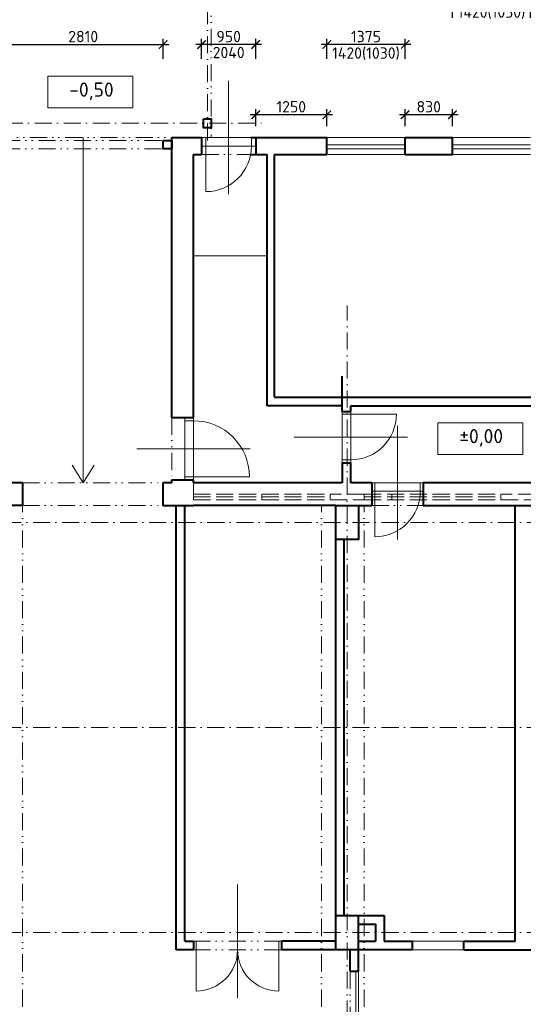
# Model space of a CAD drawing. Header units: metres. Extents: x -115250 to 1551995, y -140807 to 374743.
# Tile 69 of 205: x 91527 to 100370, y 64701 to 81988. Entities that reach past the tile are written whole.
import ezdxf

# ---------------------------------------------------------------- set-up
doc = ezdxf.new("R2010")
doc.units = ezdxf.units.M
doc.header["$LTSCALE"] = 100
doc.header["$PDMODE"] = 3
doc.header["$PDSIZE"] = 150
for name, pattern in [('0101aČÁRKOVANÁ', [4, 3, -1]), ('0102aČERCHOVANÁ', [5.1, 3, -1, 0.1, -1]), ('0103aDVOJČERCHOVANÁ', [6.2, 3, -1, 0.1, -1, 0.1, -1])]:
    doc.linetypes.add(name, pattern=pattern)
doc.layers.get('Defpoints').update_dxf_attribs({"lineweight": 9})
for name, color, linetype, lineweight in [('010-kota', 3, 'Continuous', 9), ('910-dvere', 7, 'Continuous', 15), ('910-okno', 7, 'Continuous', 15), ('910-okno nad rovinou řezu', 7, '0101aČÁRKOVANÁ', 15), ('910-osa', 8, '0102aČERCHOVANÁ', 9), ('910-tenka', 4, 'Continuous', 15), ('910-tenka nad', 4, '0103aDVOJČERCHOVANÁ', 15), ('910-tlusta', 6, 'Continuous', 40)]:
    doc.layers.add(name, color=color, linetype=linetype, lineweight=lineweight)
doc.styles.add('ISOCPEUR', font='isocpeur.ttf')
doc.dimstyles.new('TSUNAMI_100', dxfattribs={"dimscale": 100, "dimtxt": 2, "dimasz": 1.5, "dimexe": 1, "dimexo": 2, "dimgap": 0.4, "dimtad": 1, "dimdec": 0, "dimrnd": 5, "dimzin": 0, "dimtxsty": 'ISOCPEUR', "dimblk1": 'ARCHTICK', "dimblk2": 'ARCHTICK', "dimsah": 1, "dimcen": 0.09, "dimdle": 1, "dimclrd": 256, "dimclre": 256, "dimclrt": 256, "dimadec": 0, "dimazin": 0, "dimtfac": 1, "dimtdec": 0, "dimtix": 1, "dimtmove": 1, "dimatfit": 3, "dimfxlon": 1, "dimtfill": 1, "dimtolj": 1, "dimtzin": 0, "dimarcsym": 0})

# ---------------------------------------------------------------- blocks, each defined once
blk = doc.blocks.new('_ARCHTICK')
at = {"color": 0, "linetype": 'ByBlock', "const_width": 0.15}
blk.add_lwpolyline([(-0.5, -0.5), (0.5, 0.5)], dxfattribs=at)
blk = doc.blocks.new('*D685')
at = {"layer": '010-kota', "lineweight": -2, "transparency": 16777216}
for p, q in [((99124, 82022), (99124, 82372)), ((100498, 82022), (100498, 82372)), ((100598, 82272), (99024, 82272))]:
    blk.add_line(p, q, dxfattribs=at)
at = {"layer": 'Defpoints', "color": 0, "transparency": 16777216}
for p in [(99124, 79919), (100498, 79919)]:
    blk.add_point(p, dxfattribs=at)
at = {"layer": '010-kota', "lineweight": -2, "transparency": 16777216, "xscale": 150, "yscale": 150, "zscale": 150, "rotation": 180}
blk.add_blockref('_ARCHTICK', (99124, 82272), dxfattribs=at)
at = {"layer": '010-kota', "lineweight": -2, "transparency": 16777216, "xscale": 150, "yscale": 150, "zscale": 150}
blk.add_blockref('_ARCHTICK', (100498, 82272), dxfattribs=at)
at = {"layer": '010-kota', "transparency": 16777216, "insert": (99811, 82412), "char_height": 200, "attachment_point": 5, "style": 'ISOCPEUR', "bg_fill": 3, "box_fill_scale": 1.1, "bg_fill_color": 256, "bg_fill_true_color": 13158600, "bg_fill_transparency": 0}
blk.add_mtext('\\A1;1375', dxfattribs=at)
at = {"layer": '010-kota', "transparency": 16777216, "insert": (99811, 82112), "char_height": 200, "attachment_point": 5, "style": 'ISOCPEUR', "bg_fill": 3, "box_fill_scale": 1.1, "bg_fill_color": 256, "bg_fill_true_color": 13158600, "bg_fill_transparency": 0}
blk.add_mtext('\\A1;1420(1030)', dxfattribs=at)
at = {"layer": 'Defpoints', "color": 0, "transparency": 16777216}
blk.add_point((99124, 82272), dxfattribs=at)
blk = doc.blocks.new('*D686')
at = {"layer": '010-kota', "lineweight": -2, "transparency": 16777216}
for p, q in [((98294, 80119), (98294, 80419)), ((99124, 80119), (99124, 80419)), ((99224, 80319), (98194, 80319))]:
    blk.add_line(p, q, dxfattribs=at)
at = {"layer": 'Defpoints', "color": 0, "transparency": 16777216}
for p in [(98294, 80319), (98294, 79919), (99124, 79919)]:
    blk.add_point(p, dxfattribs=at)
at = {"layer": '010-kota', "lineweight": -2, "transparency": 16777216, "xscale": 150, "yscale": 150, "zscale": 150, "rotation": 180}
blk.add_blockref('_ARCHTICK', (98294, 80319), dxfattribs=at)
at = {"layer": '010-kota', "lineweight": -2, "transparency": 16777216, "xscale": 150, "yscale": 150, "zscale": 150}
blk.add_blockref('_ARCHTICK', (99124, 80319), dxfattribs=at)
at = {"layer": '010-kota', "transparency": 16777216, "insert": (98709, 80459), "char_height": 200, "attachment_point": 5, "style": 'ISOCPEUR', "bg_fill": 3, "box_fill_scale": 1.1, "bg_fill_color": 256, "bg_fill_true_color": 13158600, "bg_fill_transparency": 0}
blk.add_mtext('\\A1;830', dxfattribs=at)
blk = doc.blocks.new('*D687')
at = {"layer": '010-kota', "lineweight": -2, "transparency": 16777216}
for p, q in [((96920, 81302), (96920, 81652)), ((98294, 81302), (98294, 81652)), ((98394, 81552), (96820, 81552))]:
    blk.add_line(p, q, dxfattribs=at)
at = {"layer": 'Defpoints', "color": 0, "transparency": 16777216}
for p in [(96920, 79919), (98294, 79919)]:
    blk.add_point(p, dxfattribs=at)
at = {"layer": '010-kota', "lineweight": -2, "transparency": 16777216, "xscale": 150, "yscale": 150, "zscale": 150, "rotation": 180}
blk.add_blockref('_ARCHTICK', (96920, 81552), dxfattribs=at)
at = {"layer": '010-kota', "lineweight": -2, "transparency": 16777216, "xscale": 150, "yscale": 150, "zscale": 150}
blk.add_blockref('_ARCHTICK', (98294, 81552), dxfattribs=at)
at = {"layer": '010-kota', "transparency": 16777216, "insert": (97607, 81692), "char_height": 200, "attachment_point": 5, "style": 'ISOCPEUR', "bg_fill": 3, "box_fill_scale": 1.1, "bg_fill_color": 256, "bg_fill_true_color": 13158600, "bg_fill_transparency": 0}
blk.add_mtext('\\A1;1375', dxfattribs=at)
at = {"layer": '010-kota', "transparency": 16777216, "insert": (97607, 81392), "char_height": 200, "attachment_point": 5, "style": 'ISOCPEUR', "bg_fill": 3, "box_fill_scale": 1.1, "bg_fill_color": 256, "bg_fill_true_color": 13158600, "bg_fill_transparency": 0}
blk.add_mtext('\\A1;1420(1030)', dxfattribs=at)
at = {"layer": 'Defpoints', "color": 0, "transparency": 16777216}
blk.add_point((96920, 81552), dxfattribs=at)
blk = doc.blocks.new('*D688')
at = {"layer": '010-kota', "lineweight": -2, "transparency": 16777216}
for p, q in [((95671, 80119), (95671, 80419)), ((96920, 80119), (96920, 80419)), ((97020, 80319), (95571, 80319))]:
    blk.add_line(p, q, dxfattribs=at)
at = {"layer": 'Defpoints', "color": 0, "transparency": 16777216}
for p in [(95671, 80319), (95671, 79919), (96920, 79919)]:
    blk.add_point(p, dxfattribs=at)
at = {"layer": '010-kota', "lineweight": -2, "transparency": 16777216, "xscale": 150, "yscale": 150, "zscale": 150, "rotation": 180}
blk.add_blockref('_ARCHTICK', (95671, 80319), dxfattribs=at)
at = {"layer": '010-kota', "lineweight": -2, "transparency": 16777216, "xscale": 150, "yscale": 150, "zscale": 150}
blk.add_blockref('_ARCHTICK', (96920, 80319), dxfattribs=at)
at = {"layer": '010-kota', "transparency": 16777216, "insert": (96295, 80459), "char_height": 200, "attachment_point": 5, "style": 'ISOCPEUR', "bg_fill": 3, "box_fill_scale": 1.1, "bg_fill_color": 256, "bg_fill_true_color": 13158600, "bg_fill_transparency": 0}
blk.add_mtext('\\A1;1250', dxfattribs=at)
blk = doc.blocks.new('*D689')
at = {"layer": '010-kota', "lineweight": -2, "transparency": 16777216}
for p, q in [((94721, 81302), (94721, 81652)), ((95671, 81302), (95671, 81652)), ((95771, 81552), (94621, 81552))]:
    blk.add_line(p, q, dxfattribs=at)
at = {"layer": 'Defpoints', "color": 0, "transparency": 16777216}
for p in [(94721, 81552), (94721, 79919), (95671, 79919)]:
    blk.add_point(p, dxfattribs=at)
at = {"layer": '010-kota', "lineweight": -2, "transparency": 16777216, "xscale": 150, "yscale": 150, "zscale": 150, "rotation": 180}
blk.add_blockref('_ARCHTICK', (94721, 81552), dxfattribs=at)
at = {"layer": '010-kota', "lineweight": -2, "transparency": 16777216, "xscale": 150, "yscale": 150, "zscale": 150}
blk.add_blockref('_ARCHTICK', (95671, 81552), dxfattribs=at)
at = {"layer": '010-kota', "transparency": 16777216, "insert": (95196, 81692), "char_height": 200, "attachment_point": 5, "style": 'ISOCPEUR', "bg_fill": 3, "box_fill_scale": 1.1, "bg_fill_color": 256, "bg_fill_true_color": 13158600, "bg_fill_transparency": 0}
blk.add_mtext('\\A1;950', dxfattribs=at)
at = {"layer": '010-kota', "transparency": 16777216, "insert": (95196, 81412), "char_height": 200, "attachment_point": 5, "style": 'ISOCPEUR', "bg_fill": 3, "box_fill_scale": 1.1, "bg_fill_color": 256, "bg_fill_true_color": 13158600, "bg_fill_transparency": 0}
blk.add_mtext('\\A1;2040', dxfattribs=at)
blk = doc.blocks.new('*D701')
at = {"layer": '010-kota', "lineweight": -2, "transparency": 16777216}
for p, q in [((91237, 81302), (91237, 81652)), ((94047, 81302), (94047, 81652)), ((91137, 81552), (94147, 81552))]:
    blk.add_line(p, q, dxfattribs=at)
at = {"layer": 'Defpoints', "color": 0, "transparency": 16777216}
for p in [(94047, 81552), (91237, 79869), (94047, 79869)]:
    blk.add_point(p, dxfattribs=at)
at = {"layer": '010-kota', "lineweight": -2, "transparency": 16777216, "xscale": 150, "yscale": 150, "zscale": 150, "rotation": 180}
blk.add_blockref('_ARCHTICK', (91237, 81552), dxfattribs=at)
at = {"layer": '010-kota', "lineweight": -2, "transparency": 16777216, "xscale": 150, "yscale": 150, "zscale": 150}
blk.add_blockref('_ARCHTICK', (94047, 81552), dxfattribs=at)
at = {"layer": '010-kota', "transparency": 16777216, "insert": (92642, 81692), "char_height": 200, "attachment_point": 5, "style": 'ISOCPEUR', "bg_fill": 3, "box_fill_scale": 1.1, "bg_fill_color": 256, "bg_fill_true_color": 13158600, "bg_fill_transparency": 0}
blk.add_mtext('\\A1;2810', dxfattribs=at)
blk = doc.blocks.new('*D702')
at = {"layer": '010-kota', "lineweight": -2, "transparency": 16777216}
for p, q in [((94197, 82684), (94197, 83034)), ((109727, 82684), (109727, 83034)), ((109827, 82934), (94097, 82934))]:
    blk.add_line(p, q, dxfattribs=at)
at = {"layer": 'Defpoints', "color": 0, "transparency": 16777216}
for p in [(94197, 82934), (94197, 79919), (109727, 79919)]:
    blk.add_point(p, dxfattribs=at)
at = {"layer": '010-kota', "lineweight": -2, "transparency": 16777216, "xscale": 150, "yscale": 150, "zscale": 150, "rotation": 180}
blk.add_blockref('_ARCHTICK', (94197, 82934), dxfattribs=at)
at = {"layer": '010-kota', "lineweight": -2, "transparency": 16777216, "xscale": 150, "yscale": 150, "zscale": 150}
blk.add_blockref('_ARCHTICK', (109727, 82934), dxfattribs=at)
at = {"layer": '010-kota', "transparency": 16777216, "insert": (101962, 83074), "char_height": 200, "attachment_point": 5, "style": 'ISOCPEUR', "bg_fill": 3, "box_fill_scale": 1.1, "bg_fill_color": 256, "bg_fill_true_color": 13158600, "bg_fill_transparency": 0}
blk.add_mtext('\\A1;15530', dxfattribs=at)
blk = doc.blocks.new('*D703')
at = {"layer": '010-kota', "lineweight": -2, "transparency": 16777216}
for p, q in [((32977, 82684), (32977, 83034)), ((94197, 82684), (94197, 83034)), ((94297, 82934), (32877, 82934))]:
    blk.add_line(p, q, dxfattribs=at)
at = {"layer": 'Defpoints', "color": 0, "transparency": 16777216}
for p in [(32977, 82934), (32977, 79919), (94197, 79919)]:
    blk.add_point(p, dxfattribs=at)
at = {"layer": '010-kota', "lineweight": -2, "transparency": 16777216, "xscale": 150, "yscale": 150, "zscale": 150, "rotation": 180}
blk.add_blockref('_ARCHTICK', (32977, 82934), dxfattribs=at)
at = {"layer": '010-kota', "lineweight": -2, "transparency": 16777216, "xscale": 150, "yscale": 150, "zscale": 150}
blk.add_blockref('_ARCHTICK', (94197, 82934), dxfattribs=at)
at = {"layer": '010-kota', "transparency": 16777216, "insert": (63587, 83074), "char_height": 200, "attachment_point": 5, "style": 'ISOCPEUR', "bg_fill": 3, "box_fill_scale": 1.1, "bg_fill_color": 256, "bg_fill_true_color": 13158600, "bg_fill_transparency": 0}
blk.add_mtext('\\A1;61220', dxfattribs=at)

msp = doc.modelspace()

# ---------------------------------------------------------------- linework, layer by layer
at = {"layer": '010-kota'}
msp.add_lwpolyline([(98870.2, 74354), (100362.6, 74354), (100362.6, 74911.6), (98870.2, 74911.6)], close=True, dxfattribs=at)
at = {"layer": '910-dvere'}
for p, q in [((95195.7, 78923.6), (95195.7, 80915)), ((94720.7, 79919.3), (95670.7, 79919.3)), ((94795.7, 79919.3), (94795.7, 78969.3)), ((95595.7, 79919.3), (95595.7, 79769.3)), ((94720.7, 79769.3), (95670.7, 79769.3)), ((97190.7, 75109.3), (97190.7, 74209.3)), ((97190.7, 75059.3), (98140.7, 75059.3)), ((97340.7, 75109.3), (97340.7, 74209.3)), ((94426.7, 75001.3), (94426.7, 73909.3)), ((94426.7, 74946.4), (94576.7, 74946.4)), ((94576.7, 75001.3), (94576.7, 73909.3)), ((98160.7, 72863.6), (98160.7, 74855)), ((96345, 74659.3), (98336.4, 74659.3)), ((93581, 74454.4), (95572.4, 74454.4)), ((97190.7, 74259.3), (97340.7, 74259.3)), ((94426.7, 73962.4), (95560.7, 73962.4)), ((97710.7, 73859.3), (98610.7, 73859.3)), ((97760.7, 73859.3), (97760.7, 72909.3)), ((98560.7, 73859.3), (98560.7, 73709.3)), ((97710.7, 73709.3), (98610.7, 73709.3)), ((95351.7, 66805), (95351.7, 64813.6)), ((94626.7, 65809.3), (94626.7, 64934.3)), ((96076.7, 65809.3), (96076.7, 64934.3)), ((97426.7, 63734.3), (97426.7, 65284.3)), ((97476.7, 63734.3), (97476.7, 65284.3))]:
    msp.add_line(p, q, dxfattribs=at)
for centre, radius, start, end in [((94795.7, 79769.3), 800, 270, 0), ((97340.7, 75059.3), 800, 270, 0), ((94576.7, 73962.4), 984, 0, 90), ((97760.7, 73709.3), 800, 270, 0), ((94626.7, 65659.3), 725, 270, 0), ((96076.7, 65659.3), 725, 180, 270)]:
    msp.add_arc(centre, radius, start, end, dxfattribs=at)
at = {"layer": '910-okno'}
for p, q in [((96919.6, 79789.3), (96919.8, 79789.3)), ((98293.6, 79789.3), (96919.6, 79789.3)), ((96919.6, 79719.3), (96919.8, 79719.3)), ((98293.6, 79719.3), (96919.8, 79719.3)), ((99123.6, 79789.3), (100497.6, 79789.3)), ((99123.6, 79719.3), (100497.6, 79719.3)), ((95776.7, 73659.3), (95776.7, 73559.3))]:
    msp.add_line(p, q, dxfattribs=at)
at = {"layer": '910-okno nad rovinou řezu'}
for p, q in [((94576.7, 73859.3), (94576.7, 73459.3)), ((94576.7, 73659.3), (96976.7, 73659.3)), ((97576.7, 73659.3), (99976.7, 73659.3)), ((98060.7, 73659.3), (98060.7, 73559.3)), ((94576.7, 73609.3), (96976.7, 73609.3)), ((94576.7, 73559.3), (96976.7, 73559.3)), ((97576.7, 73609.3), (99976.7, 73609.3)), ((97576.7, 73559.3), (99976.7, 73559.3))]:
    msp.add_line(p, q, dxfattribs=at)
for points in [[(96976.7, 73559.3), (97576.7, 73559.3), (97576.7, 73659.3), (96976.7, 73659.3)], [(99976.7, 73559.3), (100576.7, 73559.3), (100576.7, 73659.3), (99976.7, 73659.3)]]:
    msp.add_lwpolyline(points, close=True, dxfattribs=at)
at = {"layer": '910-osa'}
for p, q in [((94822.1, 79869.3), (94822.1, 96501.2)), ((84141.2, 80169.3), (95845.9, 80169.3)), ((97276.7, 55287.6), (97276.7, 76968.6)), ((40251.2, 73159.3), (114311.8, 73159.3)), ((40251.2, 69559.3), (114311.8, 69559.3)), ((40251.2, 65959.3), (114311.8, 65959.3))]:
    msp.add_line(p, q, dxfattribs=at)
at = {"layer": '910-tenka'}
for p, q in [((92641.7, 79919.3), (92641.7, 73859.3)), ((96919.6, 79919.3), (96919.8, 79919.3)), ((96919.6, 79919.3), (98293.6, 79919.3)), ((99123.6, 79919.3), (100497.6, 79919.3)), ((96919.6, 79619.3), (96919.8, 79619.3)), ((98293.6, 79619.3), (96919.6, 79619.3)), ((99123.6, 79619.3), (100497.6, 79619.3)), ((94576.7, 77839.3), (95870.7, 77839.3)), ((92641.7, 73859.3), (92448.8, 74167.4)), ((92641.7, 73859.3), (92834.6, 74167.4)), ((98426.7, 65809.3), (99326.7, 65809.3)), ((98426.7, 65659.3), (99326.7, 65659.3))]:
    msp.add_line(p, q, dxfattribs=at)
at = {"layer": '910-tenka nad', "linetype": '0103aDVOJČERCHOVANÁ'}
for p, q in [((94887.1, 86789.3), (94887.1, 79919.3)), ((91086.7, 79919.3), (94196.7, 79919.3)), ((91236.7, 79869.3), (94046.7, 79869.3)), ((91236.7, 79719.3), (94046.7, 79719.3)), ((94720.7, 79619.3), (95670.7, 79619.3)), ((94196.7, 75001.3), (94196.7, 73909.3)), ((91576.7, 73859.3), (94040.7, 73859.3)), ((91576.7, 58459.3), (91576.7, 73459.3)), ((91576.7, 73459.3), (94040.7, 73459.3)), ((96826.7, 58459.3), (96826.7, 73459.3)), ((97576.7, 58459.3), (97576.7, 73459.3)), ((97710.7, 73459.3), (98610.7, 73459.3)), ((94576.7, 65809.3), (96126.7, 65809.3)), ((94576.7, 65659.3), (96126.7, 65659.3)), ((97326.7, 63734.3), (97326.7, 65284.3))]:
    msp.add_line(p, q, dxfattribs=at)
at = {"layer": '910-tlusta'}
for p, q in [((94196.7, 79919.3), (94720.7, 79919.3)), ((94196.7, 75001.3), (94196.7, 79919.3)), ((94720.7, 79919.3), (94720.7, 79619.3)), ((95585.6, 79919.3), (96919.8, 79919.3)), ((95670.7, 79919.3), (95670.7, 79769.3)), ((96919.8, 79619.3), (96919.8, 79919.3)), ((98293.6, 79919.3), (99123.6, 79919.3)), ((98293.6, 79619.3), (98293.6, 79919.3)), ((98293.6, 79619.3), (98293.6, 79919.3)), ((99123.6, 79619.3), (99123.6, 79919.3)), ((95670.7, 79769.3), (95670.7, 79619.3)), ((94576.7, 79619.3), (94720.7, 79619.3)), ((94576.7, 75001.3), (94576.7, 79619.3)), ((95585.6, 79619.3), (95870.7, 79619.3)), ((95870.7, 75209.3), (95870.7, 79619.3)), ((96001.6, 79619.3), (96919.8, 79619.3)), ((96001.6, 75359.3), (96001.6, 79619.3)), ((98293.6, 79619.3), (99123.6, 79619.3)), ((97190.7, 75109.3), (97190.7, 75729.2)), ((97190.7, 75209.3), (95870.7, 75209.3)), ((96001.6, 75359.3), (102162.7, 75359.3)), ((97340.7, 75109.3), (97340.7, 75209.3)), ((97340.7, 75209.3), (102162.7, 75209.3)), ((97190.7, 75109.3), (97340.7, 75109.3)), ((94196.7, 75001.3), (94576.7, 75001.3)), ((97190.7, 74209.3), (97340.7, 74209.3)), ((97190.7, 74209.3), (97190.7, 73859.3)), ((97340.7, 73859.3), (97340.7, 74209.3)), ((91576.7, 73859.3), (91036.7, 73859.3)), ((91576.7, 73859.3), (91576.7, 73459.3)), ((94040.7, 73859.3), (94040.7, 73459.3)), ((94196.7, 73859.3), (94040.7, 73859.3)), ((94196.7, 73859.3), (94196.7, 73909.3)), ((94196.7, 73909.3), (94576.7, 73909.3)), ((94576.7, 73859.3), (94576.7, 73909.3)), ((97190.7, 73859.3), (94576.7, 73859.3)), ((97710.7, 73859.3), (97340.7, 73859.3)), ((97710.7, 73859.3), (97710.7, 73709.3)), ((102090.6, 73859.3), (98610.7, 73859.3)), ((98610.7, 73859.3), (98610.7, 73709.3)), ((97710.7, 73709.3), (97710.7, 73459.3)), ((98610.7, 73709.3), (98610.7, 73459.3)), ((91576.7, 73459.3), (91076.7, 73459.3)), ((94040.7, 73459.3), (94576.7, 73459.3)), ((94276.7, 65659.3), (94276.7, 73459.3)), ((94426.7, 65809.3), (94426.7, 73459.3)), ((97076.7, 73459.3), (94576.7, 73459.3)), ((97476.7, 73459.3), (97710.7, 73459.3)), ((98610.7, 73459.3), (102090.6, 73459.3)), ((100226.7, 65809.3), (100226.7, 73459.3)), ((97226.7, 66259.3), (97226.7, 72859.3)), ((97476.7, 65284.3), (97476.7, 66259.3)), ((94426.7, 65809.3), (94576.7, 65809.3)), ((94576.7, 65809.3), (94576.7, 65659.3)), ((97076.7, 65809.3), (96126.7, 65809.3)), ((96126.7, 65809.3), (96126.7, 65659.3)), ((97476.7, 65809.3), (97776.7, 65809.3)), ((97926.7, 65809.3), (98426.7, 65809.3)), ((98426.7, 65659.3), (98426.7, 65809.3)), ((99326.7, 65809.3), (100226.7, 65809.3)), ((99326.7, 65659.3), (99326.7, 65809.3)), ((94576.7, 65659.3), (94276.7, 65659.3)), ((98426.7, 65659.3), (96126.7, 65659.3)), ((97326.7, 65284.3), (97326.7, 65659.3)), ((99326.7, 65659.3), (101226.7, 65659.3)), ((97326.7, 65284.3), (97476.7, 65284.3))]:
    msp.add_line(p, q, dxfattribs=at)
for points in [[(94757.1, 80249.3), (94887.1, 80249.3), (94887.1, 80089.3), (94757.1, 80089.3)], [(94046.7, 79869.3), (94196.7, 79869.3), (94196.7, 79719.3), (94046.7, 79719.3)]]:
    msp.add_lwpolyline(points, close=True, dxfattribs=at)
for points in [[(97076.7, 73459.3), (97476.7, 73459.3), (97476.7, 72859.3), (97076.7, 72859.3)], [(97076.7, 65659.3), (97076.7, 73459.3)], [(97076.7, 66259.3), (97926.7, 66259.3)], [(97926.7, 66259.3), (97926.7, 65809.3)], [(97476.7, 66109.3), (97776.7, 66109.3), (97776.7, 65809.3)]]:
    msp.add_lwpolyline(points, dxfattribs=at)

# ---------------------------------------------------------------- texts
at = {"layer": '010-kota', "insert": (99245.6, 74647.6), "char_height": 250, "attachment_point": 4, "style": 'ISOCPEUR'}
msp.add_mtext_dynamic_manual_height_columns('±0,00', width=7181.325, gutter_width=12.5, heights=[0], dxfattribs=at)

# ---------------------------------------------------------------- next in the draw order: dimensions: what is measured, and where the dimension line sits
at = {"layer": '010-kota'}
dim = msp.add_linear_dim(base=(99123.6, 82272.3), p1=(100497.6, 79919.3), p2=(99123.6, 79919.3), text='<>\\X1420(1030)', dimstyle='TSUNAMI_100', dxfattribs=at)
dim.commit()
dim.dimension.update_dxf_attribs({"geometry": '*D685', "text_midpoint": (99810.6, 82272.3)})
dim = msp.add_linear_dim(base=(94046.7, 81551.6), p1=(91236.7, 79869.3), p2=(94046.7, 79869.3), dimstyle='TSUNAMI_100', dxfattribs=at)
dim.commit()
dim.dimension.update_dxf_attribs({"geometry": '*D701', "text_midpoint": (92641.7, 81691.6)})

# ---------------------------------------------------------------- next in the draw order: dimensions: what is measured, and where the dimension line sits
dim = msp.add_linear_dim(base=(98293.6, 80319.3), p1=(99123.6, 79919.3), p2=(98293.6, 79919.3), dimstyle='TSUNAMI_100', dxfattribs=at)
dim.commit()
dim.dimension.update_dxf_attribs({"geometry": '*D686', "text_midpoint": (98708.6, 80459.3)})

# ---------------------------------------------------------------- next in the draw order: dimensions: what is measured, and where the dimension line sits
dim = msp.add_linear_dim(base=(96919.8, 81551.6), p1=(98293.6, 79919.3), p2=(96919.8, 79919.3), text='<>\\X1420(1030)', dimstyle='TSUNAMI_100', dxfattribs=at)
dim.commit()
dim.dimension.update_dxf_attribs({"geometry": '*D687', "text_midpoint": (97606.7, 81551.6)})

# ---------------------------------------------------------------- next in the draw order: dimensions: what is measured, and where the dimension line sits
dim = msp.add_linear_dim(base=(95670.7, 80319.3), p1=(96919.8, 79919.3), p2=(95670.7, 79919.3), dimstyle='TSUNAMI_100', dxfattribs=at)
dim.commit()
dim.dimension.update_dxf_attribs({"geometry": '*D688', "text_midpoint": (96295.2, 80459.3)})

# ---------------------------------------------------------------- next in the draw order: dimensions: what is measured, and where the dimension line sits
dim = msp.add_linear_dim(base=(94720.7, 81551.6), p1=(95670.7, 79919.3), p2=(94720.7, 79919.3), text='<>\\X2040', dimstyle='TSUNAMI_100', dxfattribs=at)
dim.commit()
dim.dimension.update_dxf_attribs({"geometry": '*D689', "text_midpoint": (95195.7, 81551.6)})

# ---------------------------------------------------------------- next in the draw order: dimensions: what is measured, and where the dimension line sits
dim = msp.add_linear_dim(base=(94196.7, 82934.1), p1=(109726.7, 79919.3), p2=(94196.7, 79919.3), dimstyle='TSUNAMI_100', dxfattribs=at)
dim.commit()
dim.dimension.update_dxf_attribs({"geometry": '*D702', "text_midpoint": (101961.7, 83074.1)})

# ---------------------------------------------------------------- next in the draw order: dimensions: what is measured, and where the dimension line sits
dim = msp.add_linear_dim(base=(32976.7, 82934.1), p1=(94196.7, 79919.3), p2=(32976.7, 79919.3), dimstyle='TSUNAMI_100', dxfattribs=at)
dim.commit()
dim.dimension.update_dxf_attribs({"geometry": '*D703', "text_midpoint": (63586.7, 83074.1)})

# ---------------------------------------------------------------- next in the draw order: linework, layer by layer
msp.add_lwpolyline([(92021.3, 80437.5), (93513.7, 80437.5), (93513.7, 80995.1), (92021.3, 80995.1)], close=True, dxfattribs=at)

# ---------------------------------------------------------------- next in the draw order: texts
at = {"layer": '010-kota', "insert": (92396.7, 80731.1), "char_height": 250, "attachment_point": 4, "style": 'ISOCPEUR'}
msp.add_mtext_dynamic_manual_height_columns('-0,50', width=7181.325, gutter_width=12.5, heights=[0], dxfattribs=at)

doc.saveas('drawing.dxf')
